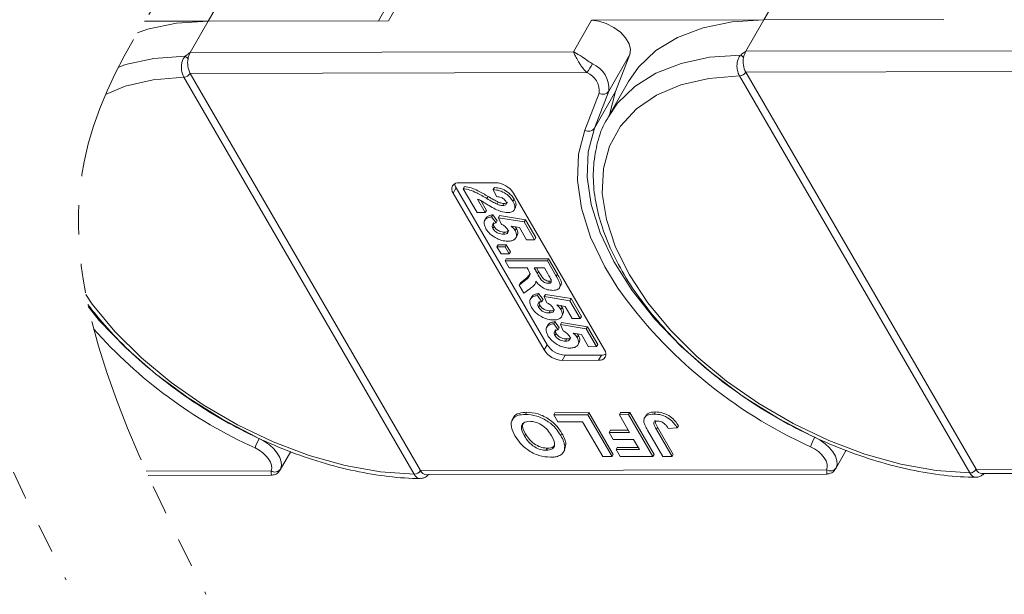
# Model space of a CAD drawing. Header units: millimetres. Extents: x 2623 to 3546, y -313 to 339.
# Tile 44 of 49: x 3323 to 3376, y 146 to 177. Entities that reach past the tile are written whole.
import ezdxf

# ---------------------------------------------------------------- set-up
doc = ezdxf.new("R2010")
doc.units = ezdxf.units.MM
doc.linetypes.add('PHANTOM2', pattern=[31.75, 15.875, -3.175, 3.175, -3.175, 3.175, -3.175])

msp = doc.modelspace()

# ---------------------------------------------------------------- linework, layer by layer
at = {"color": 7, "linetype": 'Continuous', "lineweight": 15}
for p, q in [((3332.837, 176.611), (3333.976, 178.594)), ((3342.583, 176.633), (3343.722, 178.615)), ((3362.883, 176.678), (3364.022, 178.66)), ((3342.99, 178.282), (3342.042, 176.632)), ((3329.391, 176.604), (3332.837, 176.611)), ((3331.861, 174.912), (3332.837, 176.611)), ((3342.583, 176.633), (3332.837, 176.611)), ((3353.564, 176.657), (3352.588, 174.958)), ((3353.564, 176.657), (3362.883, 176.678)), ((3361.907, 174.979), (3362.883, 176.678)), ((3372.629, 176.699), (3362.883, 176.678)), ((3352.588, 174.958), (3331.861, 174.912)), ((3354.503, 172.821), (3355.642, 174.803)), ((3354.863, 172.8), (3355.642, 174.803)), ((3382.634, 175.025), (3361.907, 174.979)), ((3331.863, 173.781), (3353.32, 173.828)), ((3331.864, 173.779), (3331.863, 173.781)), ((3344.32, 152.312), (3331.864, 173.779)), ((3361.567, 173.65), (3361.568, 173.647)), ((3361.568, 173.647), (3374.024, 152.18)), ((3361.91, 173.847), (3383.367, 173.895)), ((3361.911, 173.846), (3361.91, 173.847)), ((3374.367, 152.379), (3361.911, 173.846)), ((3331.52, 173.583), (3331.522, 173.58)), ((3331.522, 173.58), (3343.978, 152.114)), ((3355.567, 173.348), (3354.477, 171.451)), ((3353.985, 172.719), (3353.206, 170.716)), ((3353.724, 170.818), (3354.503, 172.821)), ((3354.863, 172.8), (3353.724, 170.818)), ((3354.531, 171.546), (3354.863, 172.8)), ((3346.41, 167.873), (3348.369, 167.877)), ((3346.247, 167.59), (3346.084, 167.306)), ((3351.002, 158.831), (3346.084, 167.306)), ((3351.165, 159.114), (3346.247, 167.59)), ((3346.63, 167.55), (3346.695, 167.663)), ((3347.38, 166.257), (3346.63, 167.55)), ((3348.256, 167.503), (3348.321, 167.616)), ((3348.433, 167.122), (3348.256, 167.503)), ((3349.35, 167.314), (3354.268, 158.839)), ((3347.393, 166.993), (3347.82, 166.258)), ((3347.575, 166.905), (3347.885, 166.371)), ((3347.912, 167.017), (3347.977, 167.13)), ((3348.457, 166.715), (3348.522, 166.829)), ((3348.765, 166.641), (3348.83, 166.754)), ((3349.314, 166.869), (3349.379, 166.982)), ((3347.82, 166.258), (3347.38, 166.257)), ((3347.82, 166.258), (3347.885, 166.371)), ((3348.167, 166.03), (3348.232, 166.143)), ((3348.232, 166.143), (3348.472, 165.814)), ((3349.379, 166.397), (3349.46, 166.538)), ((3347.868, 165.967), (3347.787, 165.825)), ((3348.167, 166.03), (3348.407, 165.701)), ((3348.407, 165.701), (3348.472, 165.814)), ((3348.534, 165.98), (3348.599, 166.093)), ((3348.673, 165.648), (3348.534, 165.98)), ((3348.534, 165.98), (3349.931, 165.755)), ((3348.599, 166.093), (3349.996, 165.868)), ((3349.931, 165.755), (3349.996, 165.868)), ((3349.931, 165.755), (3350.49, 164.791)), ((3349.996, 165.868), (3350.555, 164.905)), ((3348.231, 165.398), (3348.296, 165.511)), ((3348.801, 165.092), (3348.866, 165.206)), ((3349.669, 165.449), (3349.215, 165.526)), ((3349.439, 165.488), (3349.508, 165.395)), ((3349.443, 165.282), (3349.508, 165.395)), ((3350.051, 164.79), (3349.669, 165.449)), ((3349.472, 164.88), (3349.554, 165.022)), ((3350.49, 164.791), (3350.051, 164.79)), ((3350.49, 164.791), (3350.555, 164.905)), ((3348.454, 164.406), (3348.519, 164.519)), ((3348.454, 164.406), (3348.894, 164.407)), ((3348.675, 164.026), (3348.454, 164.406)), ((3348.519, 164.519), (3348.959, 164.52)), ((3349.114, 164.027), (3348.675, 164.026)), ((3348.894, 164.407), (3348.959, 164.52)), ((3348.894, 164.407), (3349.114, 164.027)), ((3348.959, 164.52), (3349.179, 164.14)), ((3349.114, 164.027), (3349.179, 164.14)), ((3348.895, 163.645), (3348.96, 163.759)), ((3348.895, 163.645), (3351.182, 163.651)), ((3349.116, 163.265), (3348.895, 163.645)), ((3348.96, 163.759), (3351.247, 163.764)), ((3351.182, 163.651), (3351.247, 163.764)), ((3351.182, 163.651), (3351.663, 162.821)), ((3351.247, 163.764), (3351.728, 162.934)), ((3350.083, 163.267), (3349.116, 163.265)), ((3350.073, 162.736), (3350.266, 162.963)), ((3350.133, 163.182), (3350.083, 163.267)), ((3351.021, 163.269), (3350.464, 163.268)), ((3350.464, 163.268), (3350.642, 162.962)), ((3350.595, 163.268), (3350.707, 163.075)), ((3350.642, 162.962), (3350.707, 163.075)), ((3351.209, 162.946), (3351.021, 163.269)), ((3349.653, 162.341), (3350.008, 162.623)), ((3349.653, 162.341), (3349.718, 162.454)), ((3349.718, 162.454), (3350.073, 162.736)), ((3350.008, 162.623), (3350.073, 162.736)), ((3350.497, 162.374), (3350.579, 162.516)), ((3351.234, 162.432), (3351.299, 162.545)), ((3351.299, 162.545), (3351.357, 162.555)), ((3351.663, 162.821), (3351.728, 162.934)), ((3349.91, 161.896), (3349.653, 162.341)), ((3350.224, 162.137), (3349.91, 161.896)), ((3350.638, 161.771), (3350.703, 161.884)), ((3350.703, 161.884), (3350.944, 161.555)), ((3351.833, 162.191), (3351.914, 162.333)), ((3350.34, 161.708), (3350.258, 161.566)), ((3350.638, 161.771), (3350.879, 161.441)), ((3350.879, 161.441), (3350.944, 161.555)), ((3351.005, 161.721), (3351.07, 161.834)), ((3351.144, 161.389), (3351.005, 161.721)), ((3351.005, 161.721), (3352.403, 161.495)), ((3351.07, 161.834), (3352.468, 161.609)), ((3352.403, 161.495), (3352.468, 161.609)), ((3352.403, 161.495), (3352.962, 160.532)), ((3352.468, 161.609), (3353.027, 160.645)), ((3350.702, 161.139), (3350.767, 161.252)), ((3351.272, 160.833), (3351.338, 160.946)), ((3352.14, 161.189), (3351.687, 161.266)), ((3351.911, 161.228), (3351.979, 161.136)), ((3351.914, 161.022), (3351.979, 161.136)), ((3352.522, 160.531), (3352.14, 161.189)), ((3351.521, 160.25), (3351.586, 160.363)), ((3351.586, 160.363), (3351.826, 160.033)), ((3351.888, 160.2), (3351.953, 160.313)), ((3351.944, 160.621), (3352.025, 160.763)), ((3351.953, 160.313), (3353.35, 160.088)), ((3352.962, 160.532), (3352.522, 160.531)), ((3352.962, 160.532), (3353.027, 160.645)), ((3351.222, 160.187), (3351.141, 160.045)), ((3351.521, 160.25), (3351.761, 159.92)), ((3351.761, 159.92), (3351.826, 160.033)), ((3352.027, 159.868), (3351.888, 160.2)), ((3351.888, 160.2), (3353.285, 159.974)), ((3353.023, 159.668), (3352.57, 159.745)), ((3353.285, 159.974), (3353.35, 160.088)), ((3353.285, 159.974), (3353.844, 159.011)), ((3353.35, 160.088), (3353.909, 159.124)), ((3351.585, 159.618), (3351.65, 159.731)), ((3352.155, 159.312), (3352.22, 159.425)), ((3352.793, 159.707), (3352.862, 159.615)), ((3352.797, 159.501), (3352.862, 159.615)), ((3352.826, 159.1), (3352.908, 159.242)), ((3353.405, 159.01), (3353.023, 159.668)), ((3351.165, 159.114), (3351.002, 158.831)), ((3353.844, 159.011), (3353.405, 159.01)), ((3353.844, 159.011), (3353.909, 159.124)), ((3352.146, 158.551), (3351.983, 158.268)), ((3353.943, 158.272), (3351.983, 158.268)), ((3354.105, 158.555), (3352.146, 158.551)), ((3354.105, 158.555), (3353.943, 158.272)), ((3349.358, 155.19), (3349.276, 155.049)), ((3349.995, 155.351), (3350.06, 155.464)), ((3351.522, 155.325), (3351.587, 155.438)), ((3351.522, 155.325), (3353.365, 155.329)), ((3351.741, 154.948), (3351.522, 155.325)), ((3351.587, 155.438), (3353.43, 155.442)), ((3353.365, 155.329), (3353.43, 155.442)), ((3353.365, 155.329), (3354.676, 153.069)), ((3353.43, 155.442), (3354.741, 153.182)), ((3355.073, 155.333), (3355.138, 155.446)), ((3355.073, 155.333), (3355.575, 155.334)), ((3355.628, 154.377), (3355.073, 155.333)), ((3355.138, 155.446), (3355.64, 155.447)), ((3355.575, 155.334), (3355.64, 155.447)), ((3355.575, 155.334), (3356.887, 153.074)), ((3355.64, 155.447), (3356.952, 153.187)), ((3356.508, 155.293), (3356.426, 155.152)), ((3356.962, 155.366), (3357.027, 155.479)), ((3353.081, 154.951), (3351.741, 154.948)), ((3354.174, 153.068), (3353.081, 154.951)), ((3354.522, 154.374), (3354.587, 154.487)), ((3354.587, 154.487), (3355.562, 154.49)), ((3357.423, 153.075), (3356.596, 154.5)), ((3357.076, 154.539), (3357.141, 154.652)), ((3357.076, 154.539), (3357.925, 153.076)), ((3357.141, 154.652), (3357.99, 153.189)), ((3358.206, 154.614), (3357.721, 154.584)), ((3358.206, 154.614), (3358.272, 154.728)), ((3349.938, 154.182), (3350.003, 154.296)), ((3351.902, 154.208), (3351.967, 154.321)), ((3354.522, 154.374), (3355.628, 154.377)), ((3354.741, 153.998), (3354.522, 154.374)), ((3355.846, 154), (3354.741, 153.998)), ((3356.166, 153.449), (3355.846, 154)), ((3351.122, 153.409), (3351.187, 153.523)), ((3352.04, 153.292), (3352.122, 153.433)), ((3352.184, 153.746), (3352.112, 153.42)), ((3352.119, 153.633), (3352.184, 153.746)), ((3354.893, 153.447), (3354.958, 153.56)), ((3354.893, 153.447), (3356.166, 153.449)), ((3355.111, 153.07), (3354.893, 153.447)), ((3354.958, 153.56), (3356.1, 153.562)), ((3366.775, 152.415), (3367.345, 153.406)), ((3336.729, 152.348), (3337.299, 153.34)), ((3354.676, 153.069), (3354.174, 153.068)), ((3354.676, 153.069), (3354.741, 153.182)), ((3356.887, 153.074), (3355.111, 153.07)), ((3356.887, 153.074), (3356.952, 153.187)), ((3357.925, 153.076), (3357.423, 153.075)), ((3357.925, 153.076), (3357.99, 153.189)), ((3336.234, 152.293), (3329.486, 152.278)), ((3344.321, 152.311), (3344.32, 152.312)), ((3366.28, 152.359), (3344.321, 152.311)), ((3374.368, 152.377), (3374.367, 152.379)), ((3396.326, 152.426), (3374.368, 152.377)), ((3329.592, 152.044), (3336.253, 152.058)), ((3343.978, 152.114), (3343.979, 152.111)), ((3344.649, 152.077), (3366.299, 152.125)), ((3374.024, 152.18), (3374.026, 152.177)), ((3374.695, 152.144), (3396.345, 152.191))]:
    msp.add_line(p, q, dxfattribs=at)
at = {"color": 7, "linetype": 'Continuous', "lineweight": 15, "flags": 128}
for points in [[(3332.837, 176.611), (3331.119, 176.502), (3329.556, 176.184), (3329.009, 175.978)], [(3355.642, 174.803), (3355.679, 175.075), (3355.6, 175.383), (3355.411, 175.702), (3355.126, 176.007), (3354.769, 176.274), (3354.368, 176.482), (3353.956, 176.613), (3353.564, 176.657)], [(3362.883, 176.678), (3361.166, 176.569), (3359.602, 176.251), (3358.222, 175.731), (3357.05, 175.018), (3356.11, 174.125), (3355.567, 173.348)], [(3331.594, 174.713), (3329.9, 174.587), (3328.361, 174.257), (3327.97, 174.104)], [(3361.64, 174.779), (3359.947, 174.654), (3358.407, 174.323), (3357.051, 173.794), (3355.901, 173.075), (3354.98, 172.18), (3354.441, 171.388)], [(3374.024, 152.18), (3372.203, 152.311), (3370.299, 152.652), (3368.349, 153.198), (3366.394, 153.937), (3364.47, 154.854), (3362.617, 155.931), (3360.872, 157.148), (3359.269, 158.479), (3357.84, 159.898), (3356.614, 161.377), (3355.614, 162.887), (3354.862, 164.397), (3354.371, 165.878), (3354.151, 167.299), (3354.207, 168.634), (3354.538, 169.855), (3355.137, 170.938), (3355.993, 171.861), (3357.088, 172.607), (3358.4, 173.159), (3359.903, 173.508), (3361.568, 173.647)], [(3327.282, 172.641), (3328.353, 173.093), (3329.857, 173.442), (3331.522, 173.58)], [(3353.206, 170.716), (3352.864, 169.416), (3352.802, 168.001), (3353.021, 166.496), (3353.517, 164.929), (3354.281, 163.329), (3354.992, 162.169)], [(3365.499, 154.18), (3363.677, 155.132), (3361.795, 156.304), (3360.032, 157.605), (3358.421, 159.013), (3356.991, 160.501), (3355.767, 162.042), (3354.774, 163.608), (3354.028, 165.169), (3353.544, 166.699), (3353.33, 168.168), (3353.39, 169.549), (3353.724, 170.818)], [(3343.978, 152.114), (3342.157, 152.244), (3340.253, 152.586), (3338.303, 153.131), (3336.347, 153.87), (3334.424, 154.787), (3332.571, 155.865), (3330.826, 157.081), (3329.223, 158.412), (3327.794, 159.831), (3326.568, 161.31), (3326.218, 161.839)], [(3335.453, 154.114), (3333.631, 155.065), (3331.749, 156.237), (3329.986, 157.539), (3328.375, 158.946), (3326.944, 160.434), (3326.352, 161.181)], [(3335.598, 154.045), (3335.888, 153.887), (3336.155, 153.696), (3336.387, 153.482), (3336.574, 153.254), (3336.708, 153.02), (3336.784, 152.791), (3336.798, 152.578), (3336.749, 152.388)], [(3365.644, 154.112), (3365.934, 153.953), (3366.201, 153.763), (3366.433, 153.549), (3366.62, 153.32), (3366.754, 153.086), (3366.83, 152.858), (3366.844, 152.644), (3366.795, 152.455)], [(3335.37, 153.535), (3335.588, 153.417), (3335.788, 153.274), (3335.962, 153.113), (3336.102, 152.942), (3336.203, 152.767), (3336.26, 152.595), (3336.27, 152.435), (3336.234, 152.293)], [(3365.416, 153.602), (3365.634, 153.483), (3365.834, 153.34), (3366.008, 153.18), (3366.148, 153.008), (3366.249, 152.833), (3366.306, 152.662), (3366.316, 152.501), (3366.28, 152.359)]]:
    msp.add_lwpolyline(points, dxfattribs=at)
at = {"color": 7, "linetype": 'Continuous', "lineweight": 15}
for centre, radius, start, end in [((3331.162, 174.083), 0.763, 40.1491, 55.5658), ((3332.76, 174.416), 1.027, 151.137, 171.0902), ((3361.209, 174.15), 0.763, 40.1491, 55.5658), ((3362.807, 174.483), 1.027, 151.137, 171.0902), ((3332.958, 174.349), 1.233, 169.4134, 207.4295), ((3347.574, 177.771), 6.969, 325.5444, 330.1305), ((3353.054, 172.959), 1.455, 354.5664, 67.2376), ((3363.004, 174.415), 1.233, 169.4134, 207.4295), ((3331.5, 174.015), 0.432, 272.6947, 327.2216), ((3331.501, 174.01), 0.43, 272.7339, 327.5146), ((3352.898, 172.822), 1.091, 354.5664, 67.2376), ((3361.546, 174.081), 0.432, 272.6947, 327.2216), ((3361.548, 174.077), 0.43, 272.7339, 327.5146), ((3354.188, 173.052), 0.391, 238.5972, 323.7029), ((3353.409, 171.049), 0.391, 238.5972, 323.7029), ((3346.355, 167.528), 0.349, 80.921, 219.3383), ((3346.678, 167.861), 0.51, 184.4162, 212.2288), ((3348.316, 166.649), 1.229, 32.7297, 87.5188), ((3376.123, 177.255), 25.964, 215.5235, 245.6452), ((3346.077, 177.188), 25.964, 221.5304, 245.6452), ((3352.036, 159.496), 1.229, 212.7297, 267.5188), ((3352.199, 159.779), 1.229, 212.7297, 267.5188), ((3353.998, 158.617), 0.349, 260.921, 39.3383), ((3354.123, 159.065), 0.51, 268.0228, 295.8286), ((3337.983, 152.674), 2.751, 150.1208, 161.7639), ((3368.029, 152.741), 2.751, 150.1208, 161.7639), ((3336.441, 152.615), 0.383, 237.2666, 323.7036), ((3343.957, 152.544), 0.43, 272.7339, 327.5146), ((3343.959, 152.539), 0.429, 272.7662, 327.8058), ((3344.688, 152.478), 0.403, 204.5137, 264.4226), ((3366.487, 152.681), 0.383, 237.2666, 323.7036), ((3374.004, 152.61), 0.43, 272.7339, 327.5146), ((3374.005, 152.605), 0.429, 272.7662, 327.8058), ((3374.734, 152.544), 0.403, 204.5137, 264.4226)]:
    msp.add_arc(centre, radius, start, end, dxfattribs=at)
at = {"color": 3, "linetype": 'PHANTOM2', "lineweight": 9, "ltscale": 0.5}
for points in [[(3330.777, 219.055), (3335.353, 199.753), (3318.56, 169.781), (3325.15, 146.398)], [(3338.342, 218.279), (3342.919, 198.977), (3326.126, 169.004), (3332.715, 145.622)]]:
    msp.add_spline(points, degree=3, dxfattribs=at)
at = {"color": 7, "linetype": 'Continuous', "lineweight": 15}
for points, knots in [([(3331.594, 174.713), (3331.575, 174.691), (3331.516, 174.625), (3331.44, 174.478), (3331.386, 174.258), (3331.384, 174.002), (3331.431, 173.762), (3331.493, 173.639), (3331.52, 173.583)], [0, 0, 0, 0, 0.07361, 0.225281, 0.412719, 0.616054, 0.826783, 1, 1, 1, 1]), ([(3331.861, 174.912), (3331.86, 174.911), (3331.784, 174.859), (3331.693, 174.794), (3331.609, 174.725), (3331.594, 174.713)], [0, 0, 0, 0, 0.012087, 0.82463, 1, 1, 1, 1]), ([(3352.588, 174.958), (3352.589, 174.957), (3352.595, 174.955), (3352.614, 174.945), (3352.638, 174.933), (3352.776, 174.861), (3353.012, 174.713), (3353.344, 174.477), (3353.542, 174.349), (3353.617, 174.3)], [0, 0, 0, 0, 0.005088, 0.020369, 0.070807, 0.089086, 0.500311, 0.809226, 1, 1, 1, 1]), ([(3353.32, 173.828), (3353.284, 173.863), (3353.21, 173.935), (3353.098, 174.068), (3352.983, 174.223), (3352.899, 174.354), (3352.799, 174.521), (3352.719, 174.672), (3352.654, 174.81), (3352.626, 174.87), (3352.612, 174.903), (3352.604, 174.921), (3352.597, 174.937), (3352.593, 174.946), (3352.59, 174.952), (3352.589, 174.956), (3352.588, 174.957), (3352.588, 174.958)], [0, 0, 0, 0, 0.101029, 0.204946, 0.337168, 0.474297, 0.5162, 0.743651, 0.85309, 0.914248, 0.93217, 0.960137, 0.976545, 0.986194, 0.994698, 0.995932, 1, 1, 1, 1]), ([(3361.64, 174.779), (3361.621, 174.758), (3361.562, 174.692), (3361.486, 174.544), (3361.432, 174.324), (3361.43, 174.068), (3361.477, 173.829), (3361.539, 173.705), (3361.567, 173.65)], [0, 0, 0, 0, 0.07361, 0.225281, 0.412719, 0.616054, 0.826783, 1, 1, 1, 1]), ([(3361.907, 174.979), (3361.906, 174.978), (3361.831, 174.925), (3361.739, 174.861), (3361.655, 174.792), (3361.64, 174.779)], [0, 0, 0, 0, 0.012087, 0.82463, 1, 1, 1, 1]), ([(3354.452, 171.372), (3354.415, 171.317), (3354.151, 170.924), (3353.874, 170.073), (3353.644, 168.841), (3353.664, 167.52), (3353.911, 166.139), (3354.389, 164.712), (3355.092, 163.263), (3356.007, 161.817), (3357.118, 160.398), (3358.405, 159.03), (3359.848, 157.732), (3361.423, 156.525), (3363.105, 155.427), (3364.869, 154.454), (3366.687, 153.621), (3368.531, 152.943), (3370.374, 152.427), (3372.186, 152.09), (3373.506, 151.959), (3374.208, 151.952), (3374.347, 151.951)], [0, 0, 0, 0, 0.008583, 0.060908, 0.11324, 0.166069, 0.219655, 0.27393, 0.328643, 0.383549, 0.438467, 0.49333, 0.548126, 0.602866, 0.657573, 0.712269, 0.766979, 0.821722, 0.876527, 0.931418, 0.986418, 1, 1, 1, 1]), ([(3346.63, 167.55), (3346.749, 167.531), (3346.988, 167.495), (3347.431, 167.299), (3347.73, 167.124), (3347.912, 167.017)], [0, 0, 0, 0, 0.279551, 0.559332, 1, 1, 1, 1]), ([(3346.695, 167.663), (3346.814, 167.645), (3347.053, 167.608), (3347.496, 167.412), (3347.795, 167.237), (3347.977, 167.13)], [0, 0, 0, 0, 0.279551, 0.559332, 1, 1, 1, 1]), ([(3348.256, 167.503), (3348.369, 167.489), (3348.593, 167.463), (3348.931, 167.3), (3349.173, 167.084), (3349.267, 166.94), (3349.314, 166.869)], [0, 0, 0, 0, 0.280752, 0.55897, 0.779275, 1, 1, 1, 1]), ([(3348.321, 167.616), (3348.434, 167.603), (3348.659, 167.576), (3348.996, 167.413), (3349.238, 167.197), (3349.332, 167.054), (3349.379, 166.982)], [0, 0, 0, 0, 0.280752, 0.55897, 0.779275, 1, 1, 1, 1]), ([(3348.36, 166.451), (3348.249, 166.511), (3348.067, 166.61), (3347.822, 166.762), (3347.614, 166.892), (3347.467, 166.959), (3347.393, 166.993)], [0, 0, 0, 0, 0.339985, 0.560186, 0.78038, 1, 1, 1, 1]), ([(3347.912, 167.017), (3348.012, 166.958), (3348.191, 166.851), (3348.375, 166.757), (3348.457, 166.715)], [0, 0, 0, 0, 0.560235, 1, 1, 1, 1]), ([(3347.977, 167.13), (3348.077, 167.071), (3348.256, 166.964), (3348.441, 166.87), (3348.522, 166.829)], [0, 0, 0, 0, 0.560235, 1, 1, 1, 1]), ([(3348.929, 166.876), (3348.91, 166.904), (3348.874, 166.959), (3348.783, 167.033), (3348.627, 167.107), (3348.513, 167.116), (3348.433, 167.122)], [0, 0, 0, 0, 0.187236, 0.374084, 0.560696, 1, 1, 1, 1]), ([(3348.457, 166.715), (3348.516, 166.692), (3348.622, 166.651), (3348.721, 166.644), (3348.765, 166.641)], [0, 0, 0, 0, 0.5601166, 1, 1, 1, 1]), ([(3348.522, 166.829), (3348.581, 166.806), (3348.688, 166.764), (3348.786, 166.757), (3348.83, 166.754)], [0, 0, 0, 0, 0.560117, 1, 1, 1, 1]), ([(3348.765, 166.641), (3348.807, 166.643), (3348.89, 166.647), (3348.965, 166.703), (3348.973, 166.788), (3348.943, 166.847), (3348.929, 166.876)], [0, 0, 0, 0, 0.2806635, 0.5594614, 0.7793655, 1, 1, 1, 1]), ([(3348.83, 166.754), (3348.873, 166.755), (3348.956, 166.758), (3348.997, 166.802), (3349.017, 166.824)], [0, 0, 0, 0, 0.520649, 1, 1, 1, 1]), ([(3349.314, 166.869), (3349.357, 166.783), (3349.444, 166.612), (3349.41, 166.405), (3349.266, 166.28), (3349.118, 166.267), (3349.044, 166.261)], [0, 0, 0, 0, 0.280568, 0.55975, 0.779795, 1, 1, 1, 1]), ([(3349.379, 166.982), (3349.425, 166.895), (3349.514, 166.725), (3349.471, 166.591), (3349.449, 166.525)], [0, 0, 0, 0, 0.511088, 1, 1, 1, 1]), ([(3347.87, 165.948), (3347.872, 165.959), (3347.886, 166.029), (3348.018, 166.1), (3348.16, 166.129), (3348.232, 166.143)], [0, 0, 0, 0, 0.083502, 0.541367, 1, 1, 1, 1]), ([(3349.044, 166.261), (3348.919, 166.273), (3348.695, 166.296), (3348.463, 166.404), (3348.36, 166.451)], [0, 0, 0, 0, 0.558458, 1, 1, 1, 1]), ([(3347.859, 165.381), (3347.815, 165.472), (3347.727, 165.654), (3347.785, 165.866), (3347.946, 165.99), (3348.093, 166.017), (3348.167, 166.03)], [0, 0, 0, 0, 0.279948, 0.559031, 0.779331, 1, 1, 1, 1]), ([(3348.407, 165.701), (3348.362, 165.692), (3348.271, 165.675), (3348.201, 165.598), (3348.183, 165.502), (3348.215, 165.433), (3348.231, 165.398)], [0, 0, 0, 0, 0.2803, 0.559961, 0.780042, 1, 1, 1, 1]), ([(3348.282, 165.711), (3348.278, 165.708), (3348.253, 165.684), (3348.25, 165.613), (3348.281, 165.545), (3348.296, 165.511)], [0, 0, 0, 0, 0.083768, 0.542013, 1, 1, 1, 1]), ([(3349.009, 165.372), (3348.988, 165.402), (3348.946, 165.463), (3348.831, 165.563), (3348.732, 165.616), (3348.673, 165.648)], [0, 0, 0, 0, 0.279963, 0.560065, 1, 1, 1, 1]), ([(3348.461, 164.851), (3348.317, 164.934), (3348.059, 165.082), (3347.92, 165.29), (3347.859, 165.381)], [0, 0, 0, 0, 0.558353, 1, 1, 1, 1]), ([(3348.231, 165.398), (3348.265, 165.35), (3348.334, 165.253), (3348.503, 165.145), (3348.666, 165.098), (3348.756, 165.094), (3348.801, 165.092)], [0, 0, 0, 0, 0.279573, 0.558664, 0.778923, 1, 1, 1, 1]), ([(3348.296, 165.511), (3348.33, 165.463), (3348.399, 165.366), (3348.568, 165.258), (3348.731, 165.211), (3348.821, 165.207), (3348.866, 165.206)], [0, 0, 0, 0, 0.279573, 0.558664, 0.778923, 1, 1, 1, 1]), ([(3348.801, 165.092), (3348.852, 165.095), (3348.953, 165.099), (3349.046, 165.164), (3349.061, 165.265), (3349.026, 165.336), (3349.009, 165.372)], [0, 0, 0, 0, 0.280898, 0.55946, 0.779497, 1, 1, 1, 1]), ([(3348.866, 165.206), (3348.918, 165.207), (3349.019, 165.21), (3349.072, 165.262), (3349.097, 165.287)], [0, 0, 0, 0, 0.518665, 1, 1, 1, 1]), ([(3349.443, 165.282), (3349.481, 165.192), (3349.556, 165.012), (3349.454, 164.825), (3349.268, 164.725), (3349.11, 164.716), (3349.031, 164.712)], [0, 0, 0, 0, 0.279007, 0.558619, 0.779074, 1, 1, 1, 1]), ([(3349.215, 165.526), (3349.267, 165.483), (3349.359, 165.406), (3349.417, 165.32), (3349.443, 165.282)], [0, 0, 0, 0, 0.559888, 1, 1, 1, 1]), ([(3349.508, 165.395), (3349.551, 165.303), (3349.62, 165.154), (3349.553, 165.055), (3349.528, 165.017)], [0, 0, 0, 0, 0.621608, 1, 1, 1, 1]), ([(3349.031, 164.712), (3348.928, 164.719), (3348.744, 164.732), (3348.547, 164.815), (3348.461, 164.851)], [0, 0, 0, 0, 0.559534, 1, 1, 1, 1]), ([(3350.008, 162.623), (3350.106, 162.695), (3350.241, 162.794), (3350.228, 163.022), (3350.164, 163.129), (3350.133, 163.182)], [0, 0, 0, 0, 0.561022, 0.779295, 1, 1, 1, 1]), ([(3350.642, 162.962), (3350.703, 162.85), (3350.778, 162.71), (3350.923, 162.547), (3351.023, 162.479), (3351.134, 162.438), (3351.201, 162.434), (3351.234, 162.432)], [0, 0, 0, 0, 0.500962, 0.625785, 0.750436, 0.875032, 1, 1, 1, 1]), ([(3350.707, 163.075), (3350.768, 162.963), (3350.843, 162.823), (3350.988, 162.66), (3351.088, 162.593), (3351.199, 162.551), (3351.266, 162.547), (3351.299, 162.545)], [0, 0, 0, 0, 0.500962, 0.625785, 0.750436, 0.875032, 1, 1, 1, 1]), ([(3351.377, 162.644), (3351.347, 162.7), (3351.293, 162.801), (3351.235, 162.902), (3351.209, 162.946)], [0, 0, 0, 0, 0.559921, 1, 1, 1, 1]), ([(3350.558, 162.546), (3350.544, 162.486), (3350.52, 162.387), (3350.421, 162.285), (3350.326, 162.208), (3350.258, 162.161), (3350.224, 162.137)], [0, 0, 0, 0, 0.339579, 0.559591, 0.779787, 1, 1, 1, 1]), ([(3351.475, 162.052), (3351.383, 162.058), (3351.199, 162.071), (3350.916, 162.199), (3350.702, 162.371), (3350.606, 162.488), (3350.558, 162.546)], [0, 0, 0, 0, 0.2799536, 0.5589329, 0.7791735, 1, 1, 1, 1]), ([(3351.234, 162.432), (3351.27, 162.435), (3351.341, 162.44), (3351.413, 162.513), (3351.39, 162.594), (3351.377, 162.644)], [0, 0, 0, 0, 0.281129, 0.561183, 1, 1, 1, 1]), ([(3351.663, 162.821), (3351.714, 162.731), (3351.814, 162.552), (3351.892, 162.323), (3351.837, 162.183), (3351.722, 162.079), (3351.574, 162.063), (3351.475, 162.052)], [0, 0, 0, 0, 0.251143, 0.500527, 0.625735, 0.75105, 1, 1, 1, 1]), ([(3351.728, 162.934), (3351.778, 162.844), (3351.877, 162.666), (3351.961, 162.441), (3351.915, 162.348), (3351.902, 162.321)], [0, 0, 0, 0, 0.417329, 0.831734, 1, 1, 1, 1]), ([(3350.341, 161.689), (3350.344, 161.7), (3350.357, 161.77), (3350.489, 161.841), (3350.632, 161.87), (3350.703, 161.884)], [0, 0, 0, 0, 0.083502, 0.541367, 1, 1, 1, 1]), ([(3350.33, 161.122), (3350.286, 161.213), (3350.198, 161.395), (3350.256, 161.607), (3350.417, 161.731), (3350.564, 161.758), (3350.638, 161.771)], [0, 0, 0, 0, 0.279948, 0.559031, 0.779331, 1, 1, 1, 1]), ([(3350.879, 161.441), (3350.833, 161.433), (3350.743, 161.416), (3350.673, 161.339), (3350.654, 161.243), (3350.686, 161.173), (3350.702, 161.139)], [0, 0, 0, 0, 0.2803, 0.559961, 0.780042, 1, 1, 1, 1]), ([(3350.753, 161.452), (3350.749, 161.448), (3350.725, 161.425), (3350.722, 161.354), (3350.752, 161.286), (3350.767, 161.252)], [0, 0, 0, 0, 0.083768, 0.542013, 1, 1, 1, 1]), ([(3351.48, 161.112), (3351.46, 161.143), (3351.418, 161.204), (3351.302, 161.303), (3351.204, 161.356), (3351.144, 161.389)], [0, 0, 0, 0, 0.279963, 0.560065, 1, 1, 1, 1]), ([(3326.326, 161.299), (3326.57, 160.976), (3327.209, 160.186), (3328.359, 158.963), (3329.802, 157.666), (3331.377, 156.459), (3333.059, 155.36), (3334.823, 154.388), (3336.64, 153.555), (3338.485, 152.876), (3340.328, 152.36), (3342.139, 152.023), (3343.46, 151.893), (3344.162, 151.886), (3344.301, 151.884)], [0.4010831, 0.4010831, 0.4010831, 0.4010831, 0.4384672, 0.4933295, 0.5481255, 0.6028664, 0.6575727, 0.7122689, 0.7669788, 0.8217225, 0.876527, 0.9314184, 0.9864181, 1, 1, 1, 1]), ([(3350.932, 160.592), (3350.788, 160.675), (3350.53, 160.823), (3350.391, 161.03), (3350.33, 161.122)], [0, 0, 0, 0, 0.558353, 1, 1, 1, 1]), ([(3350.702, 161.139), (3350.737, 161.09), (3350.805, 160.994), (3350.975, 160.886), (3351.138, 160.838), (3351.227, 160.835), (3351.272, 160.833)], [0, 0, 0, 0, 0.279573, 0.558664, 0.778923, 1, 1, 1, 1]), ([(3350.767, 161.252), (3350.802, 161.204), (3350.871, 161.107), (3351.04, 160.999), (3351.203, 160.952), (3351.293, 160.948), (3351.338, 160.946)], [0, 0, 0, 0, 0.2795727, 0.5586639, 0.7789233, 1, 1, 1, 1]), ([(3351.272, 160.833), (3351.323, 160.835), (3351.425, 160.84), (3351.517, 160.905), (3351.532, 161.006), (3351.498, 161.077), (3351.48, 161.112)], [0, 0, 0, 0, 0.280898, 0.55946, 0.779497, 1, 1, 1, 1]), ([(3351.338, 160.946), (3351.39, 160.948), (3351.491, 160.95), (3351.543, 161.003), (3351.568, 161.028)], [0, 0, 0, 0, 0.518665, 1, 1, 1, 1]), ([(3351.914, 161.022), (3351.952, 160.933), (3352.028, 160.753), (3351.925, 160.566), (3351.74, 160.466), (3351.582, 160.457), (3351.503, 160.453)], [0, 0, 0, 0, 0.279007, 0.558619, 0.779074, 1, 1, 1, 1]), ([(3351.687, 161.266), (3351.739, 161.223), (3351.831, 161.147), (3351.889, 161.06), (3351.914, 161.022)], [0, 0, 0, 0, 0.559888, 1, 1, 1, 1]), ([(3351.979, 161.136), (3352.022, 161.043), (3352.091, 160.895), (3352.024, 160.796), (3351.999, 160.758)], [0, 0, 0, 0, 0.621608, 1, 1, 1, 1]), ([(3351.503, 160.453), (3351.4, 160.46), (3351.215, 160.472), (3351.019, 160.555), (3350.932, 160.592)], [0, 0, 0, 0, 0.559534, 1, 1, 1, 1]), ([(3351.224, 160.168), (3351.226, 160.179), (3351.24, 160.249), (3351.372, 160.32), (3351.514, 160.349), (3351.586, 160.363)], [0, 0, 0, 0, 0.083502, 0.541367, 1, 1, 1, 1]), ([(3351.213, 159.601), (3351.169, 159.692), (3351.081, 159.874), (3351.139, 160.086), (3351.3, 160.21), (3351.447, 160.236), (3351.521, 160.25)], [0, 0, 0, 0, 0.2799484, 0.5590305, 0.7793307, 1, 1, 1, 1]), ([(3351.761, 159.92), (3351.716, 159.912), (3351.625, 159.895), (3351.555, 159.818), (3351.537, 159.721), (3351.569, 159.652), (3351.585, 159.618)], [0, 0, 0, 0, 0.2802995, 0.5599611, 0.7800424, 1, 1, 1, 1]), ([(3351.636, 159.931), (3351.632, 159.927), (3351.607, 159.904), (3351.605, 159.833), (3351.635, 159.765), (3351.65, 159.731)], [0, 0, 0, 0, 0.083768, 0.542013, 1, 1, 1, 1]), ([(3352.363, 159.591), (3352.342, 159.622), (3352.301, 159.683), (3352.185, 159.782), (3352.087, 159.835), (3352.027, 159.868)], [0, 0, 0, 0, 0.279963, 0.560065, 1, 1, 1, 1]), ([(3352.57, 159.745), (3352.621, 159.702), (3352.714, 159.626), (3352.771, 159.539), (3352.797, 159.501)], [0, 0, 0, 0, 0.559888, 1, 1, 1, 1]), ([(3351.815, 159.071), (3351.671, 159.153), (3351.413, 159.302), (3351.274, 159.509), (3351.213, 159.601)], [0, 0, 0, 0, 0.558353, 1, 1, 1, 1]), ([(3351.585, 159.618), (3351.619, 159.569), (3351.688, 159.473), (3351.857, 159.364), (3352.02, 159.317), (3352.11, 159.314), (3352.155, 159.312)], [0, 0, 0, 0, 0.279573, 0.558664, 0.778923, 1, 1, 1, 1]), ([(3351.65, 159.731), (3351.684, 159.682), (3351.753, 159.586), (3351.922, 159.478), (3352.085, 159.43), (3352.175, 159.427), (3352.22, 159.425)], [0, 0, 0, 0, 0.279573, 0.558664, 0.778923, 1, 1, 1, 1]), ([(3352.155, 159.312), (3352.206, 159.314), (3352.307, 159.319), (3352.4, 159.384), (3352.415, 159.485), (3352.38, 159.556), (3352.363, 159.591)], [0, 0, 0, 0, 0.280898, 0.55946, 0.779497, 1, 1, 1, 1]), ([(3352.22, 159.425), (3352.272, 159.427), (3352.373, 159.429), (3352.426, 159.481), (3352.451, 159.507)], [0, 0, 0, 0, 0.518665, 1, 1, 1, 1]), ([(3352.797, 159.501), (3352.835, 159.412), (3352.91, 159.232), (3352.808, 159.044), (3352.622, 158.945), (3352.464, 158.936), (3352.385, 158.932)], [0, 0, 0, 0, 0.2790069, 0.5586194, 0.7790735, 1, 1, 1, 1]), ([(3352.862, 159.615), (3352.905, 159.522), (3352.974, 159.374), (3352.907, 159.275), (3352.882, 159.237)], [0, 0, 0, 0, 0.621608, 1, 1, 1, 1]), ([(3352.385, 158.932), (3352.282, 158.939), (3352.098, 158.951), (3351.901, 159.034), (3351.815, 159.071)], [0, 0, 0, 0, 0.559534, 1, 1, 1, 1]), ([(3349.429, 154.192), (3349.345, 154.359), (3349.178, 154.692), (3349.247, 155.098), (3349.557, 155.321), (3349.848, 155.341), (3349.995, 155.351)], [0, 0, 0, 0, 0.280551, 0.559488, 0.779434, 1, 1, 1, 1]), ([(3349.364, 155.17), (3349.365, 155.183), (3349.383, 155.307), (3349.637, 155.427), (3349.919, 155.452), (3350.06, 155.464)], [0, 0, 0, 0, 0.05675, 0.527711, 1, 1, 1, 1]), ([(3350.214, 154.974), (3350.098, 154.96), (3349.866, 154.931), (3349.714, 154.632), (3349.853, 154.353), (3349.938, 154.182)], [0, 0, 0, 0, 0.279991, 0.559768, 1, 1, 1, 1]), ([(3349.995, 155.351), (3350.197, 155.336), (3350.6, 155.306), (3351.214, 154.995), (3351.65, 154.6), (3351.818, 154.339), (3351.902, 154.208)], [0, 0, 0, 0, 0.279942, 0.558704, 0.779045, 1, 1, 1, 1]), ([(3350.06, 155.464), (3350.262, 155.449), (3350.665, 155.42), (3351.279, 155.108), (3351.715, 154.713), (3351.883, 154.452), (3351.967, 154.321)], [0, 0, 0, 0, 0.2799425, 0.558704, 0.7790449, 1, 1, 1, 1]), ([(3351.408, 154.192), (3351.34, 154.299), (3351.205, 154.512), (3350.883, 154.784), (3350.52, 154.949), (3350.316, 154.966), (3350.214, 154.974)], [0, 0, 0, 0, 0.281021, 0.560116, 0.779939, 1, 1, 1, 1]), ([(3356.404, 154.93), (3356.401, 155.005), (3356.396, 155.155), (3356.578, 155.338), (3356.817, 155.355), (3356.962, 155.366)], [0, 0, 0, 0, 0.280122, 0.560355, 1, 1, 1, 1]), ([(3356.505, 155.275), (3356.541, 155.324), (3356.642, 155.459), (3356.877, 155.471), (3357.027, 155.479)], [0, 0, 0, 0, 0.358473, 1, 1, 1, 1]), ([(3357.148, 154.989), (3357.09, 154.986), (3357.002, 154.98), (3356.938, 154.917), (3356.937, 154.776), (3357.015, 154.644), (3357.076, 154.539)], [0, 0, 0, 0, 0.249396, 0.374426, 0.499454, 1, 1, 1, 1]), ([(3356.962, 155.366), (3357.095, 155.358), (3357.358, 155.342), (3357.767, 155.138), (3358.042, 154.872), (3358.152, 154.7), (3358.206, 154.614)], [0, 0, 0, 0, 0.280246, 0.558416, 0.778827, 1, 1, 1, 1]), ([(3357.017, 155.033), (3357.015, 155.031), (3356.997, 155.014), (3357.012, 154.883), (3357.084, 154.755), (3357.141, 154.652)], [0, 0, 0, 0, 0.024971, 0.219843, 1, 1, 1, 1]), ([(3357.027, 155.479), (3357.16, 155.471), (3357.423, 155.455), (3357.832, 155.251), (3358.107, 154.985), (3358.217, 154.814), (3358.272, 154.728)], [0, 0, 0, 0, 0.280246, 0.558416, 0.778827, 1, 1, 1, 1]), ([(3357.49, 154.865), (3357.46, 154.886), (3357.401, 154.928), (3357.279, 154.98), (3357.198, 154.986), (3357.148, 154.989)], [0, 0, 0, 0, 0.2806722, 0.5608436, 1, 1, 1, 1]), ([(3349.904, 154.897), (3349.878, 154.861), (3349.771, 154.712), (3349.903, 154.475), (3350.003, 154.296)], [0, 0, 0, 0, 0.241235, 1, 1, 1, 1]), ([(3356.596, 154.5), (3356.549, 154.581), (3356.466, 154.726), (3356.423, 154.867), (3356.404, 154.93)], [0, 0, 0, 0, 0.560294, 1, 1, 1, 1]), ([(3357.721, 154.584), (3357.686, 154.639), (3357.625, 154.736), (3357.531, 154.826), (3357.49, 154.865)], [0, 0, 0, 0, 0.561018, 1, 1, 1, 1]), ([(3351.347, 153.033), (3351.143, 153.048), (3350.736, 153.079), (3350.118, 153.398), (3349.683, 153.797), (3349.514, 154.06), (3349.429, 154.192)], [0, 0, 0, 0, 0.279831, 0.558669, 0.779006, 1, 1, 1, 1]), ([(3349.938, 154.182), (3350.005, 154.076), (3350.139, 153.864), (3350.456, 153.59), (3350.819, 153.43), (3351.021, 153.416), (3351.122, 153.409)], [0, 0, 0, 0, 0.281087, 0.560013, 0.779691, 1, 1, 1, 1]), ([(3350.003, 154.296), (3350.07, 154.189), (3350.204, 153.977), (3350.521, 153.703), (3350.885, 153.543), (3351.086, 153.529), (3351.187, 153.523)], [0, 0, 0, 0, 0.281087, 0.560013, 0.779691, 1, 1, 1, 1]), ([(3351.122, 153.409), (3351.239, 153.422), (3351.473, 153.447), (3351.634, 153.742), (3351.494, 154.021), (3351.408, 154.192)], [0, 0, 0, 0, 0.280278, 0.559877, 1, 1, 1, 1]), ([(3351.902, 154.208), (3351.963, 154.098), (3352.07, 153.901), (3352.104, 153.715), (3352.119, 153.633)], [0, 0, 0, 0, 0.560171, 1, 1, 1, 1]), ([(3351.967, 154.321), (3352.028, 154.211), (3352.136, 154.014), (3352.169, 153.828), (3352.184, 153.746)], [0, 0, 0, 0, 0.560171, 1, 1, 1, 1]), ([(3351.187, 153.523), (3351.312, 153.53), (3351.502, 153.542), (3351.553, 153.668), (3351.571, 153.71)], [0, 0, 0, 0, 0.659913, 1, 1, 1, 1]), ([(3352.119, 153.633), (3352.111, 153.513), (3352.098, 153.298), (3351.923, 153.176), (3351.846, 153.123)], [0, 0, 0, 0, 0.559956, 1, 1, 1, 1]), ([(3351.846, 153.123), (3351.763, 153.093), (3351.614, 153.04), (3351.429, 153.035), (3351.347, 153.033)], [0, 0, 0, 0, 0.559564, 1, 1, 1, 1]), ([(3336.253, 152.058), (3336.253, 152.058), (3336.257, 152.055), (3336.25, 152.096), (3336.239, 152.233), (3336.234, 152.293)], [0, 0, 0, 0, 0.0045186, 0.5696109, 1, 1, 1, 1]), ([(3336.252, 152.065), (3336.32, 152.069), (3336.471, 152.08), (3336.656, 152.22), (3336.72, 152.34), (3336.746, 152.389)], [0, 0, 0, 0, 0.3278336, 0.7266561, 1, 1, 1, 1]), ([(3366.299, 152.125), (3366.299, 152.125), (3366.303, 152.121), (3366.296, 152.162), (3366.285, 152.3), (3366.28, 152.359)], [0, 0, 0, 0, 0.0045186, 0.5696109, 1, 1, 1, 1]), ([(3366.298, 152.131), (3366.366, 152.136), (3366.517, 152.146), (3366.702, 152.286), (3366.766, 152.407), (3366.792, 152.455)], [0, 0, 0, 0, 0.3278336, 0.7266561, 1, 1, 1, 1]), ([(3343.979, 152.111), (3343.984, 152.104), (3344.024, 152.035), (3344.118, 151.936), (3344.228, 151.872), (3344.292, 151.884), (3344.301, 151.886)], [0, 0, 0, 0, 0.048284, 0.487911, 0.927459, 1, 1, 1, 1]), ([(3344.308, 151.892), (3344.345, 151.89), (3344.445, 151.883), (3344.602, 151.961), (3344.712, 152.046), (3344.776, 152.099), (3344.781, 152.102)], [0, 0, 0, 0, 0.210793, 0.570573, 0.968108, 1, 1, 1, 1]), ([(3374.026, 152.177), (3374.03, 152.171), (3374.071, 152.102), (3374.164, 152.003), (3374.274, 151.938), (3374.338, 151.951), (3374.347, 151.953)], [0, 0, 0, 0, 0.048284, 0.487911, 0.927459, 1, 1, 1, 1]), ([(3374.354, 151.958), (3374.391, 151.956), (3374.491, 151.95), (3374.648, 152.027), (3374.758, 152.113), (3374.823, 152.165), (3374.827, 152.169)], [0, 0, 0, 0, 0.210793, 0.570573, 0.968108, 1, 1, 1, 1])]:
    msp.add_open_spline(points, degree=3, knots=knots, dxfattribs=at)

doc.saveas('drawing.dxf')
